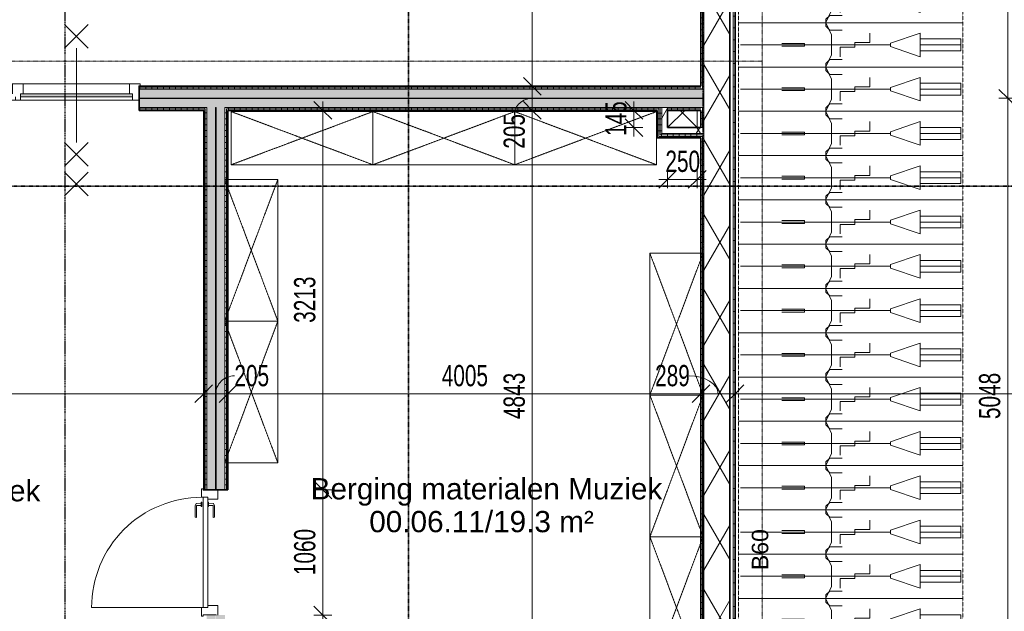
# Model space of a CAD drawing. Header units: millimetres. Extents: x -80560 to 110805, y -11020 to 52719.
# Tile 76 of 152: x 72309 to 80645, y 13703 to 18713. Entities that reach past the tile are written whole.
import ezdxf

# ---------------------------------------------------------------- set-up
doc = ezdxf.new("R2010")
doc.units = ezdxf.units.MM
for name, pattern in [('CENTER2', [20, 8, -4, 4, -4]), ('DASHDOT2', [8, 4, -2, 0, -2]), ('DASHED2', [6, 4, -2]), ('DASHED2-1', [3, 2, -1])]:
    doc.linetypes.add(name, pattern=pattern)
for name, color, linetype, lineweight in [('A-ANNO-DIMS', 211, 'Continuous', 9), ('A-ANNO-DIMS-100', 211, 'Continuous', 9), ('A-ANNO-NOTE', 131, 'Continuous', 18), ('A-AREA-IDEN', 2, 'Continuous', 9), ('A-DETL', 90, 'Continuous', 18), ('A-DETL-GENF', 92, 'Continuous', 18), ('A-DOOR', 31, 'Continuous', 18), ('A-FLOR', 192, 'Continuous', 18), ('A-GENM', 13, 'Continuous', 18), ('A-GENM-HDLN', 13, 'DASHED2-1', 18), ('A-GLAZ', 151, 'Continuous', 18), ('A-WALL', 113, 'Continuous', 35), ('A-WALL-PATT', 111, 'Continuous', 35), ('G-ANNO-SYMB', 111, 'Continuous', 9), ('I-FURN', 30, 'Continuous', 18), ('I-WALL', 2, 'Continuous', 18), ('S-GRID', 1, 'Continuous', 9)]:
    doc.layers.add(name, color=color, linetype=linetype, lineweight=lineweight)
doc.styles.add('Arial', font='arial.ttf', dxfattribs={"height": 180})
doc.styles.add('Arial_1', font='arial.ttf', dxfattribs={"height": 140})
doc.styles.add('Arial_6', font='arial.ttf', dxfattribs={"width": 0.7, "height": 180})
doc.dimstyles.new('n3o_1_8', dxfattribs={"dimscale": 304.8, "dimtxt": 183.646692, "dimasz": 0.492126, "dimexe": 0.246063, "dimexo": 0.0625, "dimgap": 0.032808, "dimtad": 1, "dimdec": 0, "dimdsep": 46, "dimtxsty": 'Arial_6', "dimblk1": 'OBLIQUE', "dimblk2": 'OBLIQUE', "dimsah": 1, "dimcen": 0.09, "dimdle": 0.246063, "dimazin": 0, "dimtfac": 1, "dimtdec": 4, "dimtix": 1, "dimtmove": 0, "dimatfit": 3, "dimfxl": 0.246063, "dimfxlon": 1, "dimtvp": 1, "dimtolj": 1, "dimtzin": 0, "dimarcsym": 2})
doc.dimstyles.new('n3o_1_8_2', dxfattribs={"dimscale": 304.8, "dimtxt": 183.646692, "dimasz": 0.492126, "dimexe": 0.246063, "dimexo": 0.0625, "dimgap": 0.032808, "dimtad": 1, "dimdec": 0, "dimdsep": 46, "dimtxsty": 'Arial_6', "dimblk1": 'OBLIQUE', "dimblk2": 'OBLIQUE', "dimsah": 1, "dimcen": 0.09, "dimdle": 0.246063, "dimazin": 0, "dimtfac": 1, "dimtdec": 4, "dimtix": 1, "dimtmove": 1, "dimatfit": 3, "dimfxl": 0.246063, "dimfxlon": 1, "dimtvp": 1, "dimtolj": 1, "dimtzin": 0, "dimarcsym": 2})
doc.dimstyles.new('n3o_1_8_3', dxfattribs={"dimscale": 304.8, "dimtxt": 183.646692, "dimasz": 0.492126, "dimexe": 0.246063, "dimexo": 0.0625, "dimgap": 0.032808, "dimtad": 1, "dimdec": 0, "dimdsep": 46, "dimtxsty": 'Arial_6', "dimblk1": 'OBLIQUE', "dimblk2": 'OBLIQUE', "dimsah": 1, "dimcen": 0.09, "dimdle": 0.246063, "dimazin": 0, "dimtfac": 1, "dimtdec": 4, "dimtix": 1, "dimtmove": 0, "dimatfit": 3, "dimfxl": 0.246063, "dimfxlon": 1, "dimtvp": 1, "dimtolj": 1, "dimtzin": 0, "dimarcsym": 2})
pattern_1 = [(180, (74072.32, 15523.5), (-1e-13, -50), [])]
pattern_2 = [(270, (71077.07, 18150), (50, 2e-13), [])]
pattern_3 = [(60, (24894.82, 0), (-274.963, 158.75), []), (120, (24894.82, 0), (-274.963, -158.75), [])]
pattern_4 = [(90, (77892.07, 17712.5), (-50, 3e-15), [])]
pattern_5 = [(0, (77707.32, 17872.5), (0, 50), [])]
pattern_6 = [(180, (78321.82, 24927.75), (2e-13, -50), [])]

# ---------------------------------------------------------------- blocks, each defined once
blk = doc.blocks.new('32_n3o_deur_enkel - 90x139_17_K_930_2410x1080-34075198-DO_00 begane grond')
at = {"layer": 'A-GLAZ'}
for p, q in [((-530, 17), (-450, 17)), ((-528, 2), (-530, 2)), ((-528, -107), (-528, 2)), ((-450, 17), (-450, -68)), ((450, 17), (530, 17)), ((450, -68), (450, 17)), ((528, 2), (528, -107)), ((530, 2), (528, 2)), ((-540, -107), (-528, -107)), ((-540, -122), (-540, -107)), ((-467, -122), (-540, -122)), ((-467, -108), (-467, -122)), ((467, -122), (467, -108)), ((540, -122), (467, -122)), ((528, -107), (540, -107)), ((540, -107), (540, -122))]:
    blk.add_line(p, q, dxfattribs=at)
blk = doc.blocks.new('30_n3o_deur_dicht - 40mm_draai_LS-31987325-DO_00 begane grond')
at = {"layer": 'A-DOOR'}
for p, q in [((-934, -40), (-934, 0)), ((-934, 0), (0, 0)), ((0, 0), (0, -40)), ((0, -40), (-934, -40))]:
    blk.add_line(p, q, dxfattribs=at)
blk = doc.blocks.new('30_n3o_beslag_deurkruk_met_schild - std-887349-DO_00 begane grond')
at = {"layer": 'A-DOOR'}
for p, q in [((18.5, 5), (-18.5, 5)), ((-18.5, 5), (-18.5, 0)), ((-10, 5), (-7.8, 48.4)), ((-7.8, 48.4), (12.7, 58)), ((8.3, 39.7), (10, 5)), ((12.7, 58), (108, 58)), ((111, 45), (13.3, 45)), ((18.5, 0), (18.5, 5)), ((108, 58), (111, 45))]:
    blk.add_line(p, q, dxfattribs=at)
at = {"layer": 'A-DOOR', "flags": 128}
blk.add_lwpolyline([(13.3, 45), (11.3, 44.6), (9.6, 43.4), (8.6, 41.7), (8.3, 39.7)], dxfattribs=at)
blk = doc.blocks.new('30_n3o_beslag_deurkruk_met_schild - std-875116-DO_00 begane grond')
at = {"layer": 'A-DOOR'}
for p, q in [((18.5, 0), (-18.5, 0)), ((-18.5, 0), (-18.5, -5)), ((18.5, -5), (18.5, 0)), ((-18.5, -5), (18.5, -5)), ((-7.8, -48.4), (-10, -5)), ((12.7, -58), (-7.8, -48.4)), ((10, -5), (8.3, -39.7)), ((108, -58), (12.7, -58)), ((13.3, -45), (111, -45)), ((111, -45), (108, -58))]:
    blk.add_line(p, q, dxfattribs=at)
at = {"layer": 'A-DOOR', "flags": 128}
blk.add_lwpolyline([(8.3, -39.7), (8.6, -41.7), (9.6, -43.4), (11.3, -44.6), (13.3, -45)], dxfattribs=at)
blk = doc.blocks.new('00_n3o_symbool_swingangle - std-31756284-DO_00 begane grond')
at = {"layer": 'A-DOOR'}
blk.add_line((-415, 10), (-415, 944), dxfattribs=at)
blk.add_arc((-415, 10), 934, 360, 90, dxfattribs=at)
blk = doc.blocks.new('32_n3o_raam_h1xb2 - 90x139_25_K_2410x2070_60-34075452-DO_00 begane grond')
at = {"layer": 'A-GLAZ'}
for p, q in [((-970, 17), (-1025, 17)), ((-1025, 2), (-1023, 2)), ((-1023, 2), (-1023, -107)), ((-970, -13), (-970, 17)), ((-970, 17), (-20, 17)), ((20, 17), (-20, 17)), ((-20, 17), (-20, -13)), ((20, -13), (20, 17)), ((20, 17), (970, 17)), ((1025, 17), (970, 17)), ((970, 17), (970, -13)), ((1023, -107), (1023, 2)), ((1023, 2), (1025, 2)), ((-945, -122), (-945, -37)), ((-45, -37), (-45, -122)), ((45, -122), (45, -37)), ((945, -37), (945, -122)), ((-1023, -107), (-1035, -107)), ((-1035, -107), (-1035, -122)), ((-1035, -122), (-945, -122)), ((-45, -122), (-945, -122)), ((-45, -122), (45, -122)), ((945, -122), (45, -122)), ((945, -122), (1035, -122)), ((1035, -107), (1023, -107)), ((1035, -122), (1035, -107))]:
    blk.add_line(p, q, dxfattribs=at)
blk = doc.blocks.new('30_n3o_raam_vast - 24mm_60min-33389066-DO_00 begane grond')
at = {"layer": 'A-DOOR'}
blk.add_hatch(color=256, dxfattribs=at).paths.add_polyline_path([(0, 24), (-950, 24), (-950, 0), (0, 0)], flags=0)
for p, q in [((0, 24), (-950, 24)), ((-950, 24), (-950, 0)), ((-950, 0), (0, 0)), ((0, 0), (0, 24))]:
    blk.add_line(p, q, dxfattribs=at)
blk = doc.blocks.new('00_EHA_GEN_normaal fiets_small - 00_EHA_GEN_normaal fiets_small-30428891-DO_00 begane grond')
at = {"layer": 'A-GENM'}
for p, q in [((-159.6, 218.1), (-128.3, 250)), ((-159.6, 185.5), (-159.6, 218.1)), ((-112.6, 85.2), (-159.6, 185.5)), ((-128.3, 250), (-22.6, 250)), ((-112.6, -85.2), (-112.6, 85.2)), ((210.7, 100), (210.7, 20)), ((387.8, 15), (637.8, 100)), ((637.8, 100), (637.8, -100)), ((-342.4, 12), (-534.1, 12)), ((-342.4, -12), (-342.4, 12)), ((85.6, 20), (85.6, -20)), ((210.7, 20), (85.6, 20)), ((387.8, -15), (387.8, 15)), ((638.7, 50), (981.9, 50)), ((981.9, 50), (981.9, -50)), ((-884.1, 0), (387.8, 0)), ((-884.1, 0), (387.8, 0)), ((-534.1, -12), (-342.4, -12)), ((-39.6, -20), (-39.6, -100)), ((85.6, -20), (-39.6, -20)), ((637.8, -100), (387.8, -15)), ((986.1, 0), (637.8, 0)), ((981.9, -50), (638.7, -50)), ((-159.6, -185.5), (-112.6, -85.2)), ((-159.6, -218), (-159.6, -185.5)), ((-128.3, -250), (-159.6, -218)), ((-22.6, -250), (-128.3, -250))]:
    blk.add_line(p, q, dxfattribs=at)
at = {"layer": 'A-GENM-HDLN'}
for p, q in [((-900, -187.5), (-900, 187.5)), ((1000, 187.5), (-900, 187.5)), ((1000, -187.5), (1000, 187.5)), ((-900, -187.5), (1000, -187.5))]:
    blk.add_line(p, q, dxfattribs=at)
blk = doc.blocks.new('82_kast zonder deur - Stellingkast 120x45cm ntb_-32851537-DO_00 begane grond')
at = {"layer": 'I-FURN', "linetype": 'DASHED2'}
for p, q in [((-600, -225), (-600, 225)), ((-600, 225), (600, 225)), ((600, 225), (-600, -225)), ((-600, 225), (600, -225)), ((600, 225), (-600, 225)), ((-600, 225), (-600, -225)), ((-600, -225), (-600, 225)), ((-600, 225), (600, 225)), ((600, 225), (600, -225)), ((600, -225), (600, 225)), ((600, 225), (600, -225)), ((600, -225), (-600, -225)), ((-600, -225), (600, -225)), ((600, -225), (-600, -225))]:
    blk.add_line(p, q, dxfattribs=at)
blk = doc.blocks.new('82_kast zonder deur - Stellingkast 120x45cm ntb_-V196-DO_00 begane grond')
at = {"layer": 'I-FURN', "linetype": 'DASHED2'}
for p, q in [((-600, -225), (-600, 225)), ((-600, 225), (600, 225)), ((600, 225), (-600, -225)), ((-600, 225), (600, -225)), ((600, 225), (-600, 225)), ((-600, 225), (-600, -225)), ((-600, -225), (-600, 207)), ((600, 225), (600, -225)), ((600, -225), (600, 225)), ((600, 207), (600, -225)), ((600, -225), (-600, -225)), ((-600, -225), (600, -225)), ((600, -225), (-600, -225))]:
    blk.add_line(p, q, dxfattribs=at)
blk = doc.blocks.new('82_kast zonder deur - Stellingkast 120x45cm ntb_-V197-DO_00 begane grond')
at = {"layer": 'I-FURN', "linetype": 'DASHED2'}
for p, q in [((-600, -225), (-600, 225)), ((-600, 225), (600, 225)), ((600, 225), (-600, -225)), ((-600, 225), (600, -225)), ((600, 225), (-600, 225)), ((-600, 225), (-600, -225)), ((-600, -225), (-600, 207)), ((600, 225), (600, -225)), ((600, -225), (600, 225)), ((600, 207), (600, -225)), ((600, -225), (-600, -225)), ((-600, -225), (600, -225)), ((150, -225), (-600, -225)), ((600, -225), (150, -225))]:
    blk.add_line(p, q, dxfattribs=at)
blk = doc.blocks.new('82_kast zonder deur - Stellingkast 120x45cm ntb_-V198-DO_00 begane grond')
at = {"layer": 'I-FURN', "linetype": 'DASHED2'}
for p, q in [((-600, -225), (-600, 225)), ((-600, 225), (600, 225)), ((600, 225), (-600, -225)), ((-600, 225), (600, -225)), ((600, 225), (-600, 225)), ((-600, 225), (-600, -225)), ((-600, -197.5), (-600, 225)), ((-600, 225), (600, 225)), ((600, 225), (600, -225)), ((600, -225), (600, 225)), ((600, 225), (600, -197.5)), ((600, -225), (-600, -225)), ((-600, -225), (600, -225))]:
    blk.add_line(p, q, dxfattribs=at)
blk = doc.blocks.new('01_n3o_symbool_lijn_met_tekst - brandwerend_B60-31334557-DO_00 begane grond')
at = {"layer": 'A-DETL-GENF', "color": 3, "linetype": 'DASHDOT2'}
blk.add_line((0, 0), (21775, 0), dxfattribs=at)
blk = doc.blocks.new('01_n3o_symbool_lijn_met_tekst - brandwerend_B60-33375098-DO_00 begane grond')
at = {"layer": 'A-DETL-GENF', "color": 3, "linetype": 'DASHDOT2'}
blk.add_line((0, 0), (19740, 0), dxfattribs=at)
blk = doc.blocks.new('01_n3o_symbool_lijn_met_tekst - brandwerend_B60-31157474-DO_00 begane grond')
at = {"layer": 'A-DETL-GENF', "color": 3, "linetype": 'DASHDOT2'}
blk.add_line((0, 0), (8362.5, 0), dxfattribs=at)
blk = doc.blocks.new('DIMBLOCK176-DO_00 begane grond')
at = {"layer": 'A-ANNO-DIMS-100'}
for p, q in [((67881.8, 15545.7), (67956.8, 15620.7)), ((67881.8, 15620.7), (67881.8, 15470.7)), ((67881.8, 15545.7), (67881.8, 15620.7)), ((73867.3, 15545.7), (73942.3, 15620.7)), ((73867.3, 15470.7), (73867.3, 15620.7)), ((67881.8, 15545.7), (67806.8, 15470.7)), ((67881.8, 15545.7), (73867.3, 15545.7)), ((73867.3, 15545.7), (73792.3, 15470.7)), ((73867.3, 15545.7), (73867.3, 15470.7))]:
    blk.add_line(p, q, dxfattribs=at)
at = {"layer": 'A-ANNO-DIMS-100', "color": 0, "insert": (70682.4, 15789.4), "char_height": 180, "width": 461.094, "attachment_point": 1, "line_spacing_factor": 0.941778, "style": 'Arial_6'}
blk.add_mtext('5986', dxfattribs=at)
blk = doc.blocks.new('_Oblique')
at = {"color": 0, "linetype": 'ByBlock', "lineweight": -2}
blk.add_line((-0.5, -0.5), (0.5, 0.5), dxfattribs=at)
blk = doc.blocks.new('DIMBLOCK177-DO_00 begane grond')
at = {"layer": 'A-ANNO-DIMS-100'}
for p, q in [((73867.3, 15545.7), (73942.3, 15620.7)), ((73867.3, 15470.7), (73867.3, 15620.7)), ((74072.3, 15545.7), (74147.3, 15620.7)), ((74072.3, 15470.7), (74072.3, 15620.7)), ((73867.3, 15545.7), (73792.3, 15470.7)), ((73867.3, 15545.7), (74072.3, 15545.7)), ((73867.3, 15545.7), (73867.3, 15470.7)), ((74072.3, 15545.7), (73997.3, 15470.7)), ((74072.3, 15545.7), (74072.3, 15470.7))]:
    blk.add_line(p, q, dxfattribs=at)
blk.add_ellipse((74127, 15545.7), major_axis=(157.2, 0), ratio=0.962225, start_param=1.570796, end_param=3.141593, dxfattribs=at)
at = {"layer": 'A-ANNO-DIMS-100', "color": 0, "insert": (74127, 15789.4), "char_height": 180, "width": 345.821, "attachment_point": 1, "line_spacing_factor": 0.941778, "style": 'Arial_6'}
blk.add_mtext('205', dxfattribs=at)
blk = doc.blocks.new('DIMBLOCK178-DO_00 begane grond')
at = {"layer": 'A-ANNO-DIMS-100'}
for p, q in [((74072.3, 15545.7), (74147.3, 15620.7)), ((74072.3, 15470.7), (74072.3, 15620.7)), ((78076.8, 15545.7), (78151.8, 15620.7)), ((78076.8, 15620.7), (78076.8, 15470.7)), ((78076.8, 15545.7), (78076.8, 15620.7)), ((74072.3, 15545.7), (73997.3, 15470.7)), ((74072.3, 15545.7), (78076.8, 15545.7)), ((74072.3, 15545.7), (74072.3, 15470.7)), ((78076.8, 15545.7), (78001.8, 15470.7))]:
    blk.add_line(p, q, dxfattribs=at)
at = {"layer": 'A-ANNO-DIMS-100', "color": 0, "insert": (75882.4, 15789.4), "char_height": 180, "width": 461.094, "attachment_point": 1, "line_spacing_factor": 0.941778, "style": 'Arial_6'}
blk.add_mtext('4005', dxfattribs=at)
blk = doc.blocks.new('DIMBLOCK179-DO_00 begane grond')
at = {"layer": 'A-ANNO-DIMS-100'}
for p, q in [((78076.8, 15545.7), (78151.8, 15620.7)), ((78076.8, 15620.7), (78076.8, 15470.7)), ((78076.8, 15545.7), (78076.8, 15620.7)), ((78365.8, 15545.7), (78440.8, 15620.7)), ((78365.8, 15620.7), (78365.8, 15470.7)), ((78365.8, 15545.7), (78365.8, 15620.7)), ((78076.8, 15545.7), (78001.8, 15470.7)), ((78076.8, 15545.7), (78365.8, 15545.7)), ((78365.8, 15545.7), (78290.8, 15470.7))]:
    blk.add_line(p, q, dxfattribs=at)
blk.add_ellipse((77976.9, 15545.7), major_axis=(244.4, 0), ratio=0.618913, start_param=0, end_param=1.570796, dxfattribs=at)
at = {"layer": 'A-ANNO-DIMS-100', "color": 0, "insert": (77688.7, 15789.4), "char_height": 180, "width": 345.821, "attachment_point": 1, "line_spacing_factor": 0.941778, "style": 'Arial_6'}
blk.add_mtext('289', dxfattribs=at)
blk = doc.blocks.new('DIMBLOCK180-DO_00 begane grond')
at = {"layer": 'A-ANNO-DIMS-100'}
for p, q in [((78365.8, 15545.7), (78440.8, 15620.7)), ((78365.8, 15620.7), (78365.8, 15470.7)), ((78365.8, 15545.7), (78365.8, 15620.7)), ((98719.8, 15545.7), (98794.8, 15620.7)), ((98719.8, 15620.7), (98719.8, 15470.7)), ((98719.8, 15545.7), (98719.8, 15620.7)), ((78365.8, 15545.7), (78290.8, 15470.7)), ((78365.8, 15545.7), (98719.8, 15545.7)), ((98719.8, 15545.7), (98644.8, 15470.7))]:
    blk.add_line(p, q, dxfattribs=at)
at = {"layer": 'A-ANNO-DIMS-100', "color": 0, "insert": (88302.7, 15789.4), "char_height": 180, "width": 576.368, "attachment_point": 1, "line_spacing_factor": 0.941778, "style": 'Arial_6'}
blk.add_mtext('20354', dxfattribs=at)
blk = doc.blocks.new('DIMBLOCK186-DO_00 begane grond')
at = {"layer": 'A-ANNO-DIMS-100'}
for p, q in [((76649, 39650), (76574, 39725)), ((76724, 39650), (76574, 39650)), ((76649, 39650), (76649, 18150)), ((76649, 39650), (76724, 39575)), ((76649, 39650), (76724, 39650)), ((76649, 18150), (76574, 18225)), ((76724, 18150), (76574, 18150)), ((76649, 18150), (76724, 18075)), ((76649, 18150), (76724, 18150))]:
    blk.add_line(p, q, dxfattribs=at)
at = {"layer": 'A-ANNO-DIMS-100', "color": 0, "insert": (76405.3, 28659.8), "char_height": 180, "width": 576.368, "attachment_point": 1, "rotation": 90, "line_spacing_factor": 0.941778, "style": 'Arial_6'}
blk.add_mtext('21500', dxfattribs=at)
blk = doc.blocks.new('DIMBLOCK187-DO_00 begane grond')
at = {"layer": 'A-ANNO-DIMS-100'}
for p, q in [((76649, 18150), (76574, 18225)), ((76724, 18150), (76574, 18150)), ((76649, 18150), (76649, 17945)), ((76649, 18150), (76724, 18075)), ((76649, 18150), (76724, 18150)), ((76649, 17945), (76574, 18020)), ((76724, 17945), (76574, 17945)), ((76649, 17945), (76724, 17870)), ((76649, 17945), (76724, 17945))]:
    blk.add_line(p, q, dxfattribs=at)
blk.add_ellipse((76649, 17908.8), major_axis=(151.3, 0), ratio=0.917005, start_param=1.570796, end_param=3.141593, dxfattribs=at)
at = {"layer": 'A-ANNO-DIMS-100', "color": 0, "insert": (76405.3, 17620.6), "char_height": 180, "width": 345.821, "attachment_point": 1, "rotation": 90, "line_spacing_factor": 0.941778, "style": 'Arial_6'}
blk.add_mtext('205', dxfattribs=at)
blk = doc.blocks.new('DIMBLOCK188-DO_00 begane grond')
at = {"layer": 'A-ANNO-DIMS-100'}
for p, q in [((76649, 17945), (76574, 18020)), ((76724, 17945), (76574, 17945)), ((76649, 17945), (76649, 13102)), ((76649, 17945), (76724, 17870)), ((76649, 17945), (76724, 17945)), ((76649, 13102), (76574, 13177)), ((76724, 13102), (76574, 13102)), ((76649, 13102), (76724, 13027)), ((76649, 13102), (76724, 13102))]:
    blk.add_line(p, q, dxfattribs=at)
at = {"layer": 'A-ANNO-DIMS-100', "color": 0, "insert": (76405.3, 15331.4), "char_height": 180, "width": 461.094, "attachment_point": 1, "rotation": 90, "line_spacing_factor": 0.941778, "style": 'Arial_6'}
blk.add_mtext('4843', dxfattribs=at)
blk = doc.blocks.new('DIMBLOCK249-DO_00 begane grond')
at = {"layer": 'A-ANNO-DIMS-100'}
for p, q in [((77509.8, 17945), (77434.8, 18020)), ((77509.8, 17725), (77509.8, 18020)), ((77434.8, 17945), (77584.8, 17945)), ((77509.8, 17945), (77434.8, 17945)), ((77509.8, 17945), (77584.8, 17870)), ((77509.8, 17800), (77434.8, 17875)), ((77584.8, 17800), (77434.8, 17800)), ((77509.8, 17800), (77584.8, 17725)), ((77509.8, 17800), (77584.8, 17800))]:
    blk.add_line(p, q, dxfattribs=at)
at = {"layer": 'A-ANNO-DIMS-100', "color": 0, "insert": (77266.1, 17728.4), "char_height": 180, "width": 345.821, "attachment_point": 1, "rotation": 90, "line_spacing_factor": 0.941778, "style": 'Arial_6'}
blk.add_mtext('145', dxfattribs=at)
blk = doc.blocks.new('DIMBLOCK250-DO_00 begane grond')
at = {"layer": 'A-ANNO-DIMS-100'}
for p, q in [((77794.8, 17360.4), (77869.8, 17435.4)), ((77794.8, 17435.4), (77794.8, 17285.4)), ((77794.8, 17360.4), (77794.8, 17435.4)), ((78044.8, 17360.4), (78119.8, 17435.4)), ((78044.8, 17435.4), (78044.8, 17285.4)), ((78044.8, 17360.4), (78044.8, 17435.4)), ((77719.8, 17360.4), (78119.8, 17360.4)), ((77794.8, 17360.4), (77719.8, 17285.4)), ((78044.8, 17360.4), (77969.8, 17285.4))]:
    blk.add_line(p, q, dxfattribs=at)
at = {"layer": 'A-ANNO-DIMS-100', "color": 0, "insert": (77775.7, 17604.1), "char_height": 180, "width": 345.821, "attachment_point": 1, "line_spacing_factor": 0.941778, "style": 'Arial_6'}
blk.add_mtext('250', dxfattribs=at)
blk = doc.blocks.new('DIMBLOCK416-DO_00 begane grond')
at = {"layer": 'A-ANNO-DIMS-100'}
for p, q in [((74875.7, 13672), (74800.7, 13747)), ((74800.7, 13672), (74950.7, 13672)), ((74875.7, 13672), (74800.7, 13672)), ((74875.7, 13027), (74875.7, 13672)), ((74875.7, 13672), (74950.7, 13597)), ((74875.7, 13102), (74800.7, 13177)), ((74800.7, 13102), (74950.7, 13102)), ((74875.7, 13102), (74800.7, 13102)), ((74875.7, 13102), (74950.7, 13027))]:
    blk.add_line(p, q, dxfattribs=at)
at = {"layer": 'A-ANNO-DIMS-100', "color": 0, "insert": (74632, 13242.9), "char_height": 180, "width": 345.821, "attachment_point": 1, "rotation": 90, "line_spacing_factor": 0.941778, "style": 'Arial_6'}
blk.add_mtext('570', dxfattribs=at)
blk = doc.blocks.new('DIMBLOCK417-DO_00 begane grond')
at = {"layer": 'A-ANNO-DIMS-100'}
for p, q in [((74875.7, 14732), (74800.7, 14807)), ((74800.7, 14732), (74950.7, 14732)), ((74875.7, 14732), (74800.7, 14732)), ((74875.7, 13672), (74875.7, 14732)), ((74875.7, 14732), (74950.7, 14657)), ((74875.7, 13672), (74800.7, 13747)), ((74800.7, 13672), (74950.7, 13672)), ((74875.7, 13672), (74800.7, 13672)), ((74875.7, 13672), (74950.7, 13597))]:
    blk.add_line(p, q, dxfattribs=at)
at = {"layer": 'A-ANNO-DIMS-100', "color": 0, "insert": (74632, 14009.9), "char_height": 180, "width": 461.094, "attachment_point": 1, "rotation": 90, "line_spacing_factor": 0.941778, "style": 'Arial_6'}
blk.add_mtext('1060', dxfattribs=at)
blk = doc.blocks.new('DIMBLOCK418-DO_00 begane grond')
at = {"layer": 'A-ANNO-DIMS-100'}
for p, q in [((74875.7, 17945), (74800.7, 18020)), ((74875.7, 14732), (74875.7, 18020)), ((74800.7, 17945), (74950.7, 17945)), ((74875.7, 17945), (74800.7, 17945)), ((74875.7, 17945), (74950.7, 17870)), ((74875.7, 14732), (74800.7, 14807)), ((74800.7, 14732), (74950.7, 14732)), ((74875.7, 14732), (74800.7, 14732)), ((74875.7, 14732), (74950.7, 14657))]:
    blk.add_line(p, q, dxfattribs=at)
at = {"layer": 'A-ANNO-DIMS-100', "color": 0, "insert": (74632, 16146.4), "char_height": 180, "width": 461.094, "attachment_point": 1, "rotation": 90, "line_spacing_factor": 0.941778, "style": 'Arial_6'}
blk.add_mtext('3213', dxfattribs=at)
blk = doc.blocks.new('DIMBLOCK635-DO_00 begane grond')
at = {"layer": 'A-ANNO-DIMS-100'}
for p, q in [((80674.1, 18047.5), (80599.1, 18122.5)), ((80599.1, 18047.5), (80749.1, 18047.5)), ((80674.1, 18047.5), (80599.1, 18047.5)), ((80674.1, 12999.5), (80674.1, 18047.5)), ((80674.1, 18047.5), (80749.1, 17972.5)), ((80674.1, 12999.5), (80599.1, 13074.5)), ((80599.1, 12999.5), (80749.1, 12999.5)), ((80674.1, 12999.5), (80599.1, 12999.5)), ((80674.1, 12999.5), (80749.1, 12924.5))]:
    blk.add_line(p, q, dxfattribs=at)
at = {"layer": 'A-ANNO-DIMS-100', "color": 0, "insert": (80430.5, 15331.4), "char_height": 180, "width": 461.094, "attachment_point": 1, "rotation": 90, "line_spacing_factor": 0.941778, "style": 'Arial_6'}
blk.add_mtext('5048', dxfattribs=at)
blk = doc.blocks.new('DIMBLOCK636-DO_00 begane grond')
at = {"layer": 'A-ANNO-DIMS-100'}
for p, q in [((80674.1, 22600), (80599.1, 22675)), ((80674.1, 18047.5), (80674.1, 22675)), ((80599.1, 22600), (80749.1, 22600)), ((80674.1, 22600), (80599.1, 22600)), ((80674.1, 22600), (80749.1, 22525)), ((80674.1, 18047.5), (80599.1, 18122.5)), ((80599.1, 18047.5), (80749.1, 18047.5)), ((80674.1, 18047.5), (80599.1, 18047.5)), ((80674.1, 18047.5), (80749.1, 17972.5))]:
    blk.add_line(p, q, dxfattribs=at)
at = {"layer": 'A-ANNO-DIMS-100', "color": 0, "insert": (80430.5, 19374.4), "char_height": 180, "width": 2278.349, "attachment_point": 1, "rotation": 90, "line_spacing_factor": 0.941778, "style": 'Arial_6'}
blk.add_mtext('4553 binnenwand d=205', dxfattribs=at)

msp = doc.modelspace()

# ---------------------------------------------------------------- hatches: boundary and pattern name
at = {"layer": 'A-WALL-PATT', "lineweight": 18}
h = msp.add_hatch(dxfattribs=at)
h.set_pattern_fill('FP_2', color=256, style=0, pattern_type=2)
h.set_pattern_definition(pattern_3)
h.paths.add_polyline_path([(78321.8, 9960.5), (78321.8, 39895), (78101.8, 39895), (78101.8, 35350), (78231.9, 35349.1), (78240.4, 35345.6), (78244.8, 35335), (78244, 35062.9), (78240.4, 35054.4), (78229.8, 35050), (78101.8, 35050), (78101.8, 29050), (78234.5, 29049.3), (78241.3, 29046.5), (78244.8, 29038), (78244.1, 28760.3), (78241.3, 28753.5), (78232.8, 28750), (78101.8, 28750), (78101.8, 22750), (78231.9, 22749.1), (78240.4, 22745.6), (78244.8, 22735), (78244, 22462.9), (78240.4, 22454.4), (78229.8, 22450), (78101.8, 22450), (78101.8, 10300), (78234.5, 10299.3), (78241.3, 10296.5), (78244.8, 10288), (78244.1, 10010.3), (78241.3, 10003.5), (78232.8, 10000), (78101.8, 10000), (78101.8, 9960.5), (78297.9, 9960.5)], flags=0)
h = msp.add_hatch(dxfattribs=at)
h.set_pattern_fill('FP_226', color=256, angle=90, style=0, pattern_type=2)
h.set_pattern_definition([(180, (78365.82, 24943.5), (5e-13, -100), [])])
h.paths.add_polyline_path([(78365.8, 9992), (78365.8, 39923), (78349.8, 39923), (78349.8, 9992)], flags=0)
h = msp.add_hatch(dxfattribs=at)
h.set_pattern_fill('FP_158', color=256, angle=90, style=0, pattern_type=2)
h.set_pattern_definition(pattern_6)
h.paths.add_polyline_path([(78076.8, 9960.5), (78089.3, 9960.5), (78089.3, 10000), (78076.8, 10000)], flags=0)
h.paths.add_polyline_path([(78089.3, 10300), (78089.3, 17725), (78076.8, 17725), (78076.8, 10300), (78088.8, 10300)], flags=0)
h.paths.add_polyline_path([(78089.3, 17800), (78089.3, 17970), (78076.8, 17970), (78076.8, 17800)], flags=0)
h.paths.add_polyline_path([(78076.8, 18125), (78089.3, 18125), (78089.3, 22450), (78076.8, 22450), (78076.8, 18137.5)], flags=0)
h.paths.add_polyline_path([(78079.5, 22750), (78089.3, 22750), (78089.3, 28750), (78076.8, 28750), (78076.8, 22750)], flags=0)
h.paths.add_polyline_path([(78089.3, 29050), (78089.3, 35050), (78076.8, 35050), (78076.8, 29050), (78083.2, 29050)], flags=0)
h.paths.add_polyline_path([(78089.3, 35350), (78089.3, 39662.5), (78076.8, 39662.5), (78076.8, 35350), (78086.8, 35350)], flags=0)
h = msp.add_hatch(dxfattribs=at)
h.set_pattern_fill('FP_158', color=256, angle=90, style=0, pattern_type=2)
h.set_pattern_definition(pattern_6)
h.paths.add_polyline_path([(78089.3, 9960.5), (78101.8, 9960.5), (78101.8, 10000), (78089.3, 10000)], flags=0)
h.paths.add_polyline_path([(78101.8, 10300), (78101.8, 17750), (78089.3, 17750), (78089.3, 10300), (78101.3, 10300)], flags=0)
h.paths.add_polyline_path([(78089.3, 17800), (78101.8, 17800), (78101.8, 17970), (78089.3, 17970), (78089.3, 17920.7)], flags=0)
h.paths.add_polyline_path([(78101.8, 18125), (78101.8, 22450), (78089.3, 22450), (78089.3, 18125)], flags=0)
h.paths.add_polyline_path([(78099.1, 22750), (78101.8, 22750), (78101.8, 28750), (78089.3, 28750), (78089.3, 22750), (78094.8, 22750)], flags=0)
h.paths.add_polyline_path([(78095.5, 29050), (78101.8, 29050), (78101.8, 35050), (78089.3, 35050), (78089.3, 29050), (78094.8, 29050)], flags=0)
h.paths.add_polyline_path([(78091.8, 35350), (78101.8, 35350), (78101.8, 39675), (78089.3, 39675), (78089.3, 35350)], flags=0)
at = {"layer": 'A-WALL-PATT', "lineweight": 5}
h = msp.add_hatch(color=256, dxfattribs=at)
h.paths.add_polyline_path([(78101.8, 18050), (78101.8, 18125), (73319.8, 18125), (73319.8, 18050), (78076.8, 18050)], flags=0)
h.paths.add_polyline_path([(70075.1, 18050), (71269.8, 18050), (71269.8, 18125), (67616.8, 18125), (67616.8, 18050), (68900.4, 18050)], flags=0)
h.paths.add_polyline_path([(64077.3, 18050), (64576.8, 18050), (64576.8, 18125), (64052.3, 18125), (64052.3, 18050)], flags=0)
at = {"layer": 'A-WALL-PATT', "lineweight": 18}
h = msp.add_hatch(dxfattribs=at)
h.set_pattern_fill('FP_109', color=256, angle=-270, style=0, pattern_type=2)
h.set_pattern_definition(pattern_2)
h.paths.add_polyline_path([(77123.2, 18125), (78076.8, 18125), (78076.8, 18137.5), (73319.8, 18137.5), (73319.8, 18125), (74773.8, 18125)], flags=0)
h.paths.add_polyline_path([(70075.1, 18125), (71269.8, 18125), (71269.8, 18137.5), (67616.8, 18137.5), (67616.8, 18125), (68900.4, 18125)], flags=0)
h.paths.add_polyline_path([(64077.3, 18125), (64576.8, 18125), (64576.8, 18137.5), (64064.8, 18137.5), (64064.8, 18125)], flags=0)
h = msp.add_hatch(dxfattribs=at)
h.set_pattern_fill('FP_109', color=256, angle=-270, style=0, pattern_type=2)
h.set_pattern_definition(pattern_2)
h.paths.add_polyline_path([(77123.2, 18137.5), (78076.8, 18137.5), (78076.8, 18150), (73319.8, 18150), (73319.8, 18137.5), (74773.8, 18137.5)], flags=0)
h.paths.add_polyline_path([(70075.1, 18137.5), (71269.8, 18137.5), (71269.8, 18150), (67616.8, 18150), (67616.8, 18137.5), (68900.4, 18137.5)], flags=0)
h.paths.add_polyline_path([(64576.8, 18137.5), (64576.8, 18150), (64077.3, 18150), (64077.3, 18137.5), (64201.6, 18137.5)], flags=0)
at = {"layer": 'A-WALL-PATT', "lineweight": 5}
h = msp.add_hatch(color=256, dxfattribs=at)
h.paths.add_polyline_path([(78076.8, 17970), (78101.8, 17970), (78101.8, 18045), (73319.8, 18045), (73319.8, 17970), (78004.2, 17970)], flags=0)
h.paths.add_polyline_path([(71269.8, 17970), (71269.8, 18045), (67616.8, 18045), (67616.8, 17970), (70075.1, 17970)], flags=0)
h.paths.add_polyline_path([(64201.6, 17970), (64576.8, 17970), (64576.8, 18045), (64052.3, 18045), (64052.3, 17970), (64077.3, 17970)], flags=0)
at = {"layer": 'A-WALL-PATT', "lineweight": 18}
h = msp.add_hatch(dxfattribs=at)
h.set_pattern_fill('FP_109', color=256, angle=-270, style=0, pattern_type=2)
h.set_pattern_definition(pattern_2)
h.paths.add_polyline_path([(78004.2, 17957.5), (78076.8, 17957.5), (78076.8, 17970), (77794.8, 17970), (77794.8, 17957.5)], flags=0)
h.paths.add_polyline_path([(77710.5, 17957.5), (77719.8, 17957.5), (77719.8, 17970), (74047.3, 17970), (74047.3, 17957.5), (77123.2, 17957.5)], flags=0)
h.paths.add_polyline_path([(73879.8, 17957.5), (73892.3, 17957.5), (73892.3, 17970), (73319.8, 17970), (73319.8, 17957.5), (73599.1, 17957.5)], flags=0)
h.paths.add_polyline_path([(70075.1, 17957.5), (71269.8, 17957.5), (71269.8, 17970), (67856.8, 17970), (67856.8, 17957.5), (68900.4, 17957.5)], flags=0)
h.paths.add_polyline_path([(67616.8, 17957.5), (67701.8, 17957.5), (67701.8, 17970), (67616.8, 17970)], flags=0)
h.paths.add_polyline_path([(64576.8, 17957.5), (64576.8, 17970), (64064.8, 17970), (64064.8, 17957.5), (64201.6, 17957.5)], flags=0)
h = msp.add_hatch(dxfattribs=at)
h.set_pattern_fill('FP_109', color=256, angle=-270, style=0, pattern_type=2)
h.set_pattern_definition(pattern_2)
h.paths.add_polyline_path([(77710.5, 17945), (77719.8, 17945), (77719.8, 17957.5), (74059.8, 17957.5), (74059.8, 17945), (77707.3, 17945)], flags=0)
h.paths.add_polyline_path([(78004.2, 17945), (78076.8, 17945), (78076.8, 17957.5), (77794.8, 17957.5), (77794.8, 17945)], flags=0)
h.paths.add_polyline_path([(73879.8, 17945), (73879.8, 17957.5), (73319.8, 17957.5), (73319.8, 17945), (73867.3, 17945)], flags=0)
h.paths.add_polyline_path([(71269.8, 17945), (71269.8, 17957.5), (67869.3, 17957.5), (67869.3, 17945), (70075.1, 17945)], flags=0)
h.paths.add_polyline_path([(67676.8, 17945), (67689.3, 17945), (67689.3, 17957.5), (67616.8, 17957.5), (67616.8, 17945)], flags=0)
h.paths.add_polyline_path([(64201.6, 17945), (64576.8, 17945), (64576.8, 17957.5), (64077.3, 17957.5), (64077.3, 17945)], flags=0)
h = msp.add_hatch(dxfattribs=at)
h.set_pattern_fill('FP_42', color=256, angle=90, style=0, pattern_type=2)
h.set_pattern_definition(pattern_1)
h.paths.add_polyline_path([(73879.8, 13102), (73879.8, 13672), (73867.3, 13672), (73867.3, 13102)], flags=0)
h.paths.add_polyline_path([(73879.8, 14732), (73879.8, 17945), (73867.3, 17945), (73867.3, 14732)], flags=0)
h = msp.add_hatch(dxfattribs=at)
h.set_pattern_fill('FP_42', color=256, angle=90, style=0, pattern_type=2)
h.set_pattern_definition(pattern_1)
h.paths.add_polyline_path([(73892.3, 13089.5), (73892.3, 13672), (73879.8, 13672), (73879.8, 13089.5)], flags=0)
h.paths.add_polyline_path([(73892.3, 14732), (73892.3, 17957.5), (73879.8, 17957.5), (73879.8, 14732)], flags=0)
at = {"layer": 'A-WALL-PATT', "lineweight": 5}
h = msp.add_hatch(color=256, dxfattribs=at)
h.paths.add_polyline_path([(73892.8, 13077), (73967.3, 13077), (73967.3, 13672), (73892.3, 13672), (73892.3, 13077)], flags=0)
h.paths.add_polyline_path([(73892.3, 14732), (73967.3, 14732), (73967.3, 17970), (73892.3, 17970), (73892.3, 14921.3)], flags=0)
h = msp.add_hatch(color=256, dxfattribs=at)
h.paths.add_polyline_path([(74047.3, 13077), (74047.3, 13672), (73972.3, 13672), (73972.3, 13077)], flags=0)
h.paths.add_polyline_path([(73972.3, 14732), (74047.3, 14732), (74047.3, 17970), (73972.3, 17970), (73972.3, 14921.3)], flags=0)
at = {"layer": 'A-WALL-PATT', "lineweight": 18}
h = msp.add_hatch(dxfattribs=at)
h.set_pattern_fill('FP_42', color=256, angle=90, style=0, pattern_type=2)
h.set_pattern_definition(pattern_1)
h.paths.add_polyline_path([(74047.3, 13089.5), (74059.8, 13089.5), (74059.8, 13672), (74047.3, 13672), (74047.3, 13102)], flags=0)
h.paths.add_polyline_path([(74047.3, 14732), (74059.8, 14732), (74059.8, 17957.5), (74047.3, 17957.5), (74047.3, 14921.3)], flags=0)
h = msp.add_hatch(dxfattribs=at)
h.set_pattern_fill('FP_42', color=256, angle=90, style=0, pattern_type=2)
h.set_pattern_definition(pattern_1)
h.paths.add_polyline_path([(74072.3, 13102), (74072.3, 13672), (74059.8, 13672), (74059.8, 13102)], flags=0)
h.paths.add_polyline_path([(74059.8, 14732), (74072.3, 14732), (74072.3, 17945), (74059.8, 17945), (74059.8, 14921.3)], flags=0)
h = msp.add_hatch(dxfattribs=at)
h.set_pattern_fill('FP_146', color=256, angle=90, style=0, pattern_type=2)
h.set_pattern_definition(pattern_5)
h.paths.add_polyline_path([(77707.3, 17725), (77719.8, 17725), (77719.8, 17945), (77707.3, 17945), (77707.3, 17800)], flags=0)
h = msp.add_hatch(dxfattribs=at)
h.set_pattern_fill('FP_146', color=256, angle=90, style=0, pattern_type=2)
h.set_pattern_definition(pattern_5)
h.paths.add_polyline_path([(77732.3, 17737.5), (77732.3, 17970), (77719.8, 17970), (77719.8, 17737.5)], flags=0)
h = msp.add_hatch(dxfattribs=at)
h.set_pattern_fill('FP_146', color=256, angle=90, style=0, pattern_type=2)
h.set_pattern_definition(pattern_5)
h.paths.add_polyline_path([(77732.3, 17750), (77744.8, 17750), (77744.8, 17970), (77732.3, 17970), (77732.3, 17800)], flags=0)
h = msp.add_hatch(dxfattribs=at)
h.set_pattern_fill('FP_2', color=256, style=0, pattern_type=2)
h.set_pattern_definition(pattern_3)
h.paths.add_polyline_path([(77794.8, 17800), (77794.8, 17970), (77744.8, 17970), (77744.8, 17800)], flags=0)
h = msp.add_hatch(dxfattribs=at)
h.set_pattern_fill('FP_2', color=256, style=0, pattern_type=2)
h.set_pattern_definition(pattern_3)
h.paths.add_polyline_path([(78089.3, 17750), (78101.8, 17750), (78101.8, 17800), (77744.8, 17800), (77744.8, 17750), (78076.8, 17750)], flags=0)
h = msp.add_hatch(dxfattribs=at)
h.set_pattern_fill('FP_145', color=256, angle=90, style=0, pattern_type=2)
h.set_pattern_definition(pattern_4)
h.paths.add_polyline_path([(78076.8, 17712.5), (78076.8, 17725), (77707.3, 17725), (77707.3, 17712.5), (78004.2, 17712.5)], flags=0)
h = msp.add_hatch(dxfattribs=at)
h.set_pattern_fill('FP_145', color=256, angle=90, style=0, pattern_type=2)
h.set_pattern_definition(pattern_4)
h.paths.add_polyline_path([(78076.8, 17725), (78089.3, 17725), (78089.3, 17737.5), (77719.8, 17737.5), (77719.8, 17725), (78004.2, 17725)], flags=0)
h = msp.add_hatch(dxfattribs=at)
h.set_pattern_fill('FP_145', color=256, angle=90, style=0, pattern_type=2)
h.set_pattern_definition(pattern_4)
h.paths.add_polyline_path([(78076.8, 17737.5), (78089.3, 17737.5), (78089.3, 17750), (77732.3, 17750), (77732.3, 17737.5), (78004.2, 17737.5)], flags=0)

# ---------------------------------------------------------------- linework, layer by layer
at = {"layer": 'A-ANNO-NOTE', "lineweight": 9}
for p, q in [((72889.8, 18672.5), (72689.8, 18472.5)), ((72689.8, 18672.5), (72889.8, 18472.5)), ((72789.8, 18472.5), (72789.8, 17672.5)), ((72889.8, 17472.5), (72689.8, 17672.5)), ((72689.8, 17472.5), (72889.8, 17672.5)), ((72889.8, 17222.5), (72689.8, 17422.5)), ((72689.8, 17222.5), (72889.8, 17422.5))]:
    msp.add_line(p, q, dxfattribs=at)
at = {"layer": 'A-DETL'}
for p, q in [((77939.8, 17945), (77794.8, 17800)), ((77899.8, 17945), (78044.8, 17800))]:
    msp.add_line(p, q, dxfattribs=at)
at = {"layer": 'A-FLOR'}
msp.add_line((78044.8, 17945), (78044.8, 17800), dxfattribs=at)
at = {"layer": 'A-WALL'}
for p, q in [((78365.8, 9992), (78365.8, 39939)), ((78321.8, 9701), (78321.8, 39895)), ((78076.8, 22450), (78076.8, 18150)), ((78076.8, 17945), (78076.8, 17800)), ((78076.8, 17712.5), (78076.8, 10300))]:
    msp.add_line(p, q, dxfattribs=at)
at = {"layer": 'A-WALL', "lineweight": 18}
for p, q in [((78349.8, 39923), (78349.8, 9976)), ((78089.3, 22450), (78089.3, 18125)), ((78101.8, 22450), (78101.8, 10300)), ((78076.8, 18137.5), (73319.8, 18137.5)), ((78101.8, 18125), (73319.8, 18125)), ((78101.8, 18050), (73319.8, 18050)), ((78101.8, 18045), (73319.8, 18045)), ((73892.3, 17970), (73319.8, 17970)), ((73879.8, 17957.5), (73319.8, 17957.5)), ((73879.8, 14732), (73879.8, 17957.5)), ((73892.3, 14732), (73892.3, 17970)), ((73967.3, 17970), (73972.3, 17970)), ((73967.3, 14732), (73967.3, 17970)), ((73972.3, 14732), (73972.3, 17970)), ((74047.3, 14732), (74047.3, 17970)), ((78101.8, 17970), (74047.3, 17970)), ((74059.8, 14732), (74059.8, 17957.5)), ((77719.8, 17957.5), (74059.8, 17957.5)), ((77719.8, 17970), (77719.8, 17725)), ((77732.3, 17970), (77732.3, 17737.5)), ((77744.8, 17970), (77744.8, 17750)), ((77794.8, 17970), (77794.8, 17945)), ((78076.8, 17957.5), (77794.8, 17957.5)), ((78089.3, 17970), (78089.3, 17800)), ((78076.8, 17800), (78101.8, 17800)), ((77719.8, 17725), (78089.3, 17725)), ((77732.3, 17737.5), (78089.3, 17737.5)), ((77744.8, 17750), (78101.8, 17750)), ((78089.3, 17725), (78089.3, 10300))]:
    msp.add_line(p, q, dxfattribs=at)
at = {"layer": 'G-ANNO-SYMB', "linetype": 'DASHDOT2', "lineweight": 35}
for p, q in [((75602.1, 48467.6), (75602.1, 9150.1)), ((38786.5, 17302.3), (103586.5, 17302.3))]:
    msp.add_line(p, q, dxfattribs=at)
at = {"layer": 'I-WALL', "lineweight": 35}
for p, q in [((78076.8, 18150), (73319.8, 18150)), ((73319.8, 18150), (73319.8, 17945)), ((73319.8, 17945), (73867.3, 17945)), ((73867.3, 17945), (73867.3, 14732)), ((74072.3, 14732), (74072.3, 17945)), ((74072.3, 17945), (77707.3, 17945)), ((77707.3, 17945), (77707.3, 17712.5)), ((77794.8, 17945), (78076.8, 17945)), ((77794.8, 17800), (77794.8, 17945)), ((78076.8, 17800), (77794.8, 17800)), ((77707.3, 17712.5), (78076.8, 17712.5)), ((73867.3, 14732), (74072.3, 14732))]:
    msp.add_line(p, q, dxfattribs=at)
at = {"layer": 'S-GRID', "linetype": 'CENTER2', "lineweight": 25}
for p, q in [((72694.8, 4383.3), (72694.8, 52119.1)), ((78094.8, 4383.3), (78094.8, 52119.1))]:
    msp.add_line(p, q, dxfattribs=at)

# ---------------------------------------------------------------- block references
at = {"layer": 'A-DETL-GENF', "color": 3, "linetype": 'DASHDOT2', "rotation": 90}
for name, p in [('01_n3o_symbool_lijn_met_tekst - brandwerend_B60-31334557-DO_00 begane grond', (78594.8, 18362.5)), ('01_n3o_symbool_lijn_met_tekst - brandwerend_B60-31157474-DO_00 begane grond', (78594.8, 10000))]:
    msp.add_blockref(name, p, dxfattribs=at)
at = {"layer": 'A-DETL-GENF', "color": 3, "linetype": 'DASHDOT2'}
msp.add_blockref('01_n3o_symbool_lijn_met_tekst - brandwerend_B60-33375098-DO_00 begane grond', (58854.8, 18362.5), dxfattribs=at)
at = {"layer": 'A-DOOR'}
for name, p, rotation in [('30_n3o_raam_vast - 24mm_60min-33389066-DO_00 begane grond', (72314.8, 18084.5), 180), ('00_n3o_symbool_swingangle - std-31756284-DO_00 begane grond', (73861.8, 14150), 89.9999999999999), ('30_n3o_beslag_deurkruk_met_schild - std-875116-DO_00 begane grond', (73851.8, 14609), 270.0000000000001), ('30_n3o_deur_dicht - 40mm_draai_LS-31987325-DO_00 begane grond', (73901.8, 13735), 269.9999999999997), ('30_n3o_beslag_deurkruk_met_schild - std-887349-DO_00 begane grond', (73901.8, 14609), 269.9999999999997)]:
    msp.add_blockref(name, p, dxfattribs=dict(at, rotation=rotation))
at = {"layer": 'A-GENM'}
for p in [(79294.8, 18875), (79294.8, 18500), (79294.8, 18125), (79294.8, 17750), (79294.8, 17375), (79294.8, 17000), (79294.8, 16625), (79294.8, 16250), (79294.8, 15875), (79294.8, 15500), (79294.8, 15125), (79294.8, 14750), (79294.8, 14375), (79294.8, 14000), (79294.8, 13625)]:
    msp.add_blockref('00_EHA_GEN_normaal fiets_small - 00_EHA_GEN_normaal fiets_small-30428891-DO_00 begane grond', p, dxfattribs=at)
at = {"layer": 'A-GLAZ'}
for name, p, rotation in [('32_n3o_raam_h1xb2 - 90x139_25_K_2410x2070_60-34075452-DO_00 begane grond', (72294.8, 18047.5), 180), ('32_n3o_deur_enkel - 90x139_17_K_930_2410x1080-34075198-DO_00 begane grond', (73969.8, 14202), 269.9999999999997)]:
    msp.add_blockref(name, p, dxfattribs=dict(at, rotation=rotation))
at = {"layer": 'I-FURN', "linetype": 'DASHED2'}
for p in [(74699.8, 17710), (75899.8, 17710), (77099.8, 17710)]:
    msp.add_blockref('82_kast zonder deur - Stellingkast 120x45cm ntb_-32851537-DO_00 begane grond', p, dxfattribs=at)
at = {"layer": 'I-FURN', "linetype": 'DASHED2', "rotation": 269.9999999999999}
for name, p in [('82_kast zonder deur - Stellingkast 120x45cm ntb_-V198-DO_00 begane grond', (74269.8, 16760)), ('82_kast zonder deur - Stellingkast 120x45cm ntb_-V196-DO_00 begane grond', (77869.8, 16135)), ('82_kast zonder deur - Stellingkast 120x45cm ntb_-V198-DO_00 begane grond', (74269.8, 15560)), ('82_kast zonder deur - Stellingkast 120x45cm ntb_-V196-DO_00 begane grond', (77869.8, 14935)), ('82_kast zonder deur - Stellingkast 120x45cm ntb_-V197-DO_00 begane grond', (77869.8, 13735))]:
    msp.add_blockref(name, p, dxfattribs=at)

# ---------------------------------------------------------------- texts
at = {"layer": 'A-ANNO-NOTE', "color": 3, "linetype": 'DASHDOT2', "insert": (78506.8, 14052), "char_height": 140, "width": 408.861, "attachment_point": 1, "rotation": 90, "style": 'Arial_1'}
msp.add_mtext('B60', dxfattribs=at)
at = {"layer": 'A-AREA-IDEN', "char_height": 180, "attachment_point": 1, "style": 'Arial'}
for s, insert, width in [('Berging materialen Muziek', (74772.5, 14831.2), 3455.273), ('Praktijkruimte Muziek', (70095.3, 14814.7), 2789.872), ('00.06.11/19.3 m²', (75268.6, 14553.3), 2260.759)]:
    msp.add_mtext(s, dxfattribs=dict(at, insert=insert, width=width))

# ---------------------------------------------------------------- dimensions: what is measured, and where the dimension line sits
at = {"layer": 'A-ANNO-DIMS'}
for base, p1, p2, dimstyle, override, picture, middle in [((76649, 18150), (76724, 39650), (76724, 18150), 'n3o_1_8', {"dimpost": '<>', "dimfxl": 21500}, 'DIMBLOCK186-DO_00 begane grond', (76547.1, 28900)), ((80674.13809, 22600), (80599.13809, 18047.5), (80599.13809, 22600), 'n3o_1_8_3', {"dimpost": '<>binnenwand d=205', "dimfxl": 4552.5}, 'DIMBLOCK636-DO_00 begane grond', (80572.1735601, 20323.75)), ((77509.8, 17945), (77584.8, 17800), (77434.8, 17945), 'n3o_1_8', {"dimpost": '<>', "dimfxl": 208.62646}, 'DIMBLOCK249-DO_00 begane grond', (77407.9, 17872.5)), ((80674.1, 18047.5), (80599.1, 12999.5), (80599.1, 18047.5), 'n3o_1_8_3', {"dimpost": '<>', "dimfxl": 5048}, 'DIMBLOCK635-DO_00 begane grond', (80572.2, 15523.5)), ((74875.7, 17945), (74800.7, 14732), (74800.7, 17945), 'n3o_1_8_3', {"dimpost": '<>', "dimfxl": 3213}, 'DIMBLOCK418-DO_00 begane grond', (74773.7, 16338.5)), ((76649, 13102), (76724, 17945), (76724, 13102), 'n3o_1_8', {"dimpost": '<>', "dimfxl": 4843}, 'DIMBLOCK188-DO_00 begane grond', (76547, 15523.5)), ((74875.7, 14732), (74800.7, 13672), (74800.7, 14732), 'n3o_1_8_3', {"dimpost": '<>', "dimfxl": 1060}, 'DIMBLOCK417-DO_00 begane grond', (74773.8, 14202)), ((74875.7, 13672), (74800.7, 13102), (74800.7, 13672), 'n3o_1_8_3', {"dimpost": '<>', "dimfxl": 570}, 'DIMBLOCK416-DO_00 begane grond', (74773.8, 13387))]:
    dim = msp.add_linear_dim(base=base, p1=p1, p2=p2, angle=90, dimstyle=dimstyle, override=override, dxfattribs=at)
    dim.commit()
    dim.dimension.update_dxf_attribs({"geometry": picture, "text_midpoint": middle})
dim = msp.add_linear_dim(base=(76649, 17945), p1=(76724, 18150), p2=(76724, 17945), angle=90, dimstyle='n3o_1_8_2', override={"dimpost": '<>', "dimfxl": 205}, dxfattribs=at)
dim.commit()
dim.dimension.update_dxf_attribs({"geometry": 'DIMBLOCK187-DO_00 begane grond', "text_midpoint": (76525.3, 17793.5), "dimtype": 160, "text_rotation": 90})
for base, p1, p2, override, picture, middle in [((78044.8, 17360.4), (77794.8, 17435.4), (78044.8, 17435.4), {"dimpost": '<>', "dimfxl": 250}, 'DIMBLOCK250-DO_00 begane grond', (77919.8, 17462.3)), ((73867.3189632, 15545.6946823), (67881.8189632, 15620.6946823), (73867.3189632, 15470.6946823), {"dimpost": '<>', "dimfxl": 5987.379247}, 'DIMBLOCK176-DO_00 begane grond', (70874.5689632, 15647.5978207)), ((78076.8189632, 15545.6946823), (74072.3189632, 15470.6946823), (78076.8189632, 15620.6946823), {"dimpost": '<>', "dimfxl": 4007.308355}, 'DIMBLOCK178-DO_00 begane grond', (76074.5689632, 15647.5978207)), ((98719.8, 15545.7), (78365.8, 15620.7), (98719.8, 15620.7), {"dimpost": '<>', "dimfxl": 20354}, 'DIMBLOCK180-DO_00 begane grond', (88542.8, 15647.7))]:
    dim = msp.add_linear_dim(base=base, p1=p1, p2=p2, dimstyle='n3o_1_8', override=override, dxfattribs=at)
    dim.commit()
    dim.dimension.update_dxf_attribs({"geometry": picture, "text_midpoint": middle})
for base, p1, p2, override, picture, middle in [((74072.3, 15545.7), (73867.3, 15470.7), (74072.3, 15470.7), {"dimpost": '<>', "dimfxl": 205}, 'DIMBLOCK177-DO_00 begane grond', (74299.9, 15669.4)), ((78365.8, 15545.7), (78076.8, 15620.7), (78365.8, 15620.7), {"dimpost": '<>', "dimfxl": 289}, 'DIMBLOCK179-DO_00 begane grond', (77861.6, 15669.4))]:
    dim = msp.add_linear_dim(base=base, p1=p1, p2=p2, dimstyle='n3o_1_8_2', override=override, dxfattribs=at)
    dim.commit()
    dim.dimension.update_dxf_attribs({"geometry": picture, "text_midpoint": middle, "dimtype": 160})

doc.saveas('drawing.dxf')
